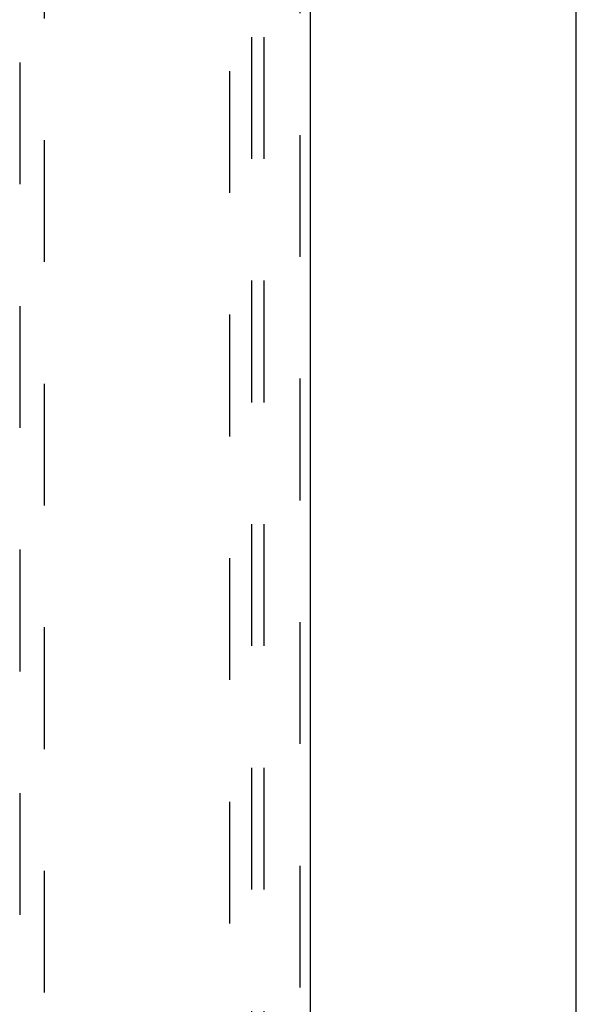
# Model space of a CAD drawing. Header units: inches. Extents: x 0 to 224, y 0 to 145.
# Tile 79 of 91: x 147.52 to 153.14, y 57.38 to 67.33. Entities that reach past the tile are written whole.
import ezdxf

# ---------------------------------------------------------------- set-up
doc = ezdxf.new("R2010")
doc.units = ezdxf.units.IN
doc.header["$LTSCALE"] = 12.302632
doc.header["$MEASUREMENT"] = 0
doc.linetypes.add('HIDDEN', pattern=[0.2, 0.1, -0.1])
doc.layers.get('0').update_dxf_attribs({"linetype": 'CONTINUOUS'})
for name, color, linetype in [('DEFAULT_2', 8, 'HIDDEN'), ('MAIN_DOOR_ASSEMBLY', 7, 'CONTINUOUS'), ('SUBPANELS', 7, 'CONTINUOUS')]:
    doc.layers.add(name, color=color, linetype=linetype)

msp = doc.modelspace()

# ---------------------------------------------------------------- linework, layer by layer
at = {"color": 7, "linetype": 'Continuous'}
msp.add_line((153.1439, 8.9924), (153.1439, 92.7424), dxfattribs=at)
at = {"layer": 'DEFAULT_2', "color": 8, "linetype": 'HIDDEN'}
msp.add_line((149.6439, 16.3674), (149.6439, 89.3674), dxfattribs=at)
at = {"layer": 'MAIN_DOOR_ASSEMBLY', "color": 8, "linetype": 'HIDDEN'}
for p, q in [((150.3524, 15.7214), (150.3524, 90.0134)), ((147.5189, 89.0399), (147.5189, 55.0382)), ((147.7689, 55.0382), (147.7689, 89.0399))]:
    msp.add_line(p, q, dxfattribs=at)
at = {"layer": 'MAIN_DOOR_ASSEMBLY', "color": 3, "linetype": 'Continuous'}
msp.add_line((150.4564, 15.7214), (150.4564, 90.0134), dxfattribs=at)
at = {"layer": 'SUBPANELS', "color": 8, "linetype": 'HIDDEN'}
for p, q in [((149.8626, 86.8361), (149.8626, 18.8986)), ((149.9876, 86.8361), (149.9876, 18.8986))]:
    msp.add_line(p, q, dxfattribs=at)

doc.saveas('drawing.dxf')
